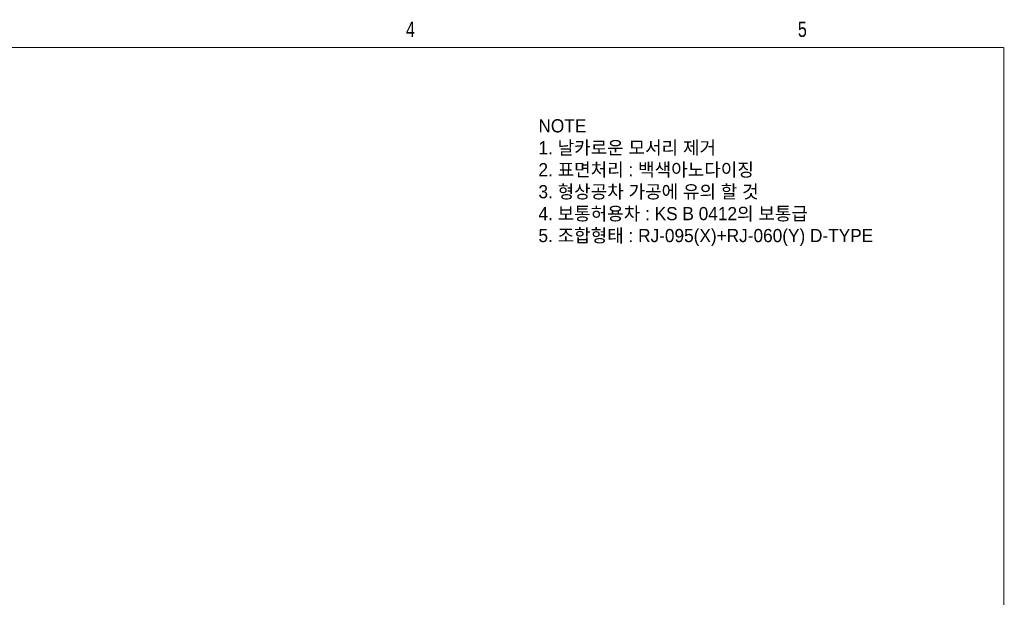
# Model space of a CAD drawing. Extents: x 1739 to 3085, y 884 to 1829.
# Tile 6 of 6: x 2412 to 3085, y 1434 to 1829. Entities that reach past the tile are written whole.
import ezdxf
from ezdxf.enums import TextEntityAlignment as Align

# ---------------------------------------------------------------- set-up
doc = ezdxf.new("R2010")
doc.units = 0
doc.header["$LTSCALE"] = 7
doc.header["$MEASUREMENT"] = 0
doc.layers.get('0').update_dxf_attribs({"linetype": 'CONTINUOUS'})
doc.layers.add('3', color=4, linetype='CONTINUOUS')
doc.styles.get("Standard").update_dxf_attribs({"font": 'Gulim.ttf'})

# ---------------------------------------------------------------- blocks, each defined once
blk = doc.blocks.new('A3-DJ')
at = {"const_width": 0.2}
for points in [[(30, 269), (410, 269)], [(410, 269), (410, 10)]]:
    blk.add_lwpolyline(points, dxfattribs=at)
at = {"layer": '3', "const_width": 0.05}
for points in [[(256.5, 273), (256.5, 269)], [(333, 273), (333, 269)]]:
    blk.add_lwpolyline(points, dxfattribs=at)
at = {"layer": '3', "width": 0.8}
for s, p in [('4', (294.18, 272.54)), ('5', (370.68, 272.54))]:
    blk.add_text(s, height=3, dxfattribs=at).set_placement(p, align=Align.MIDDLE)

msp = doc.modelspace()

# ---------------------------------------------------------------- block references
at = {"xscale": 3.5, "yscale": 3.5, "zscale": 3.5}
msp.add_blockref('A3-DJ', (1649.39105, 868.4698), dxfattribs=at)

# ---------------------------------------------------------------- texts
at = {"color": 9, "insert": (2766.49224, 1717.60174), "char_height": 9, "attachment_point": 4}
msp.add_mtext('NOTE\\P1. 날카로운 모서리 제거\\P2. 표면처리 : 백색아노다이징\\P3. 형상공차 가공에 유의 할 것\\P4. 보통허용차 : KS B 0412의 보통급\\P{\\C6;5. 조합형태 : RJ-095(X)+RJ-060(Y) D-TYPE}', dxfattribs=at)

doc.saveas('drawing.dxf')
